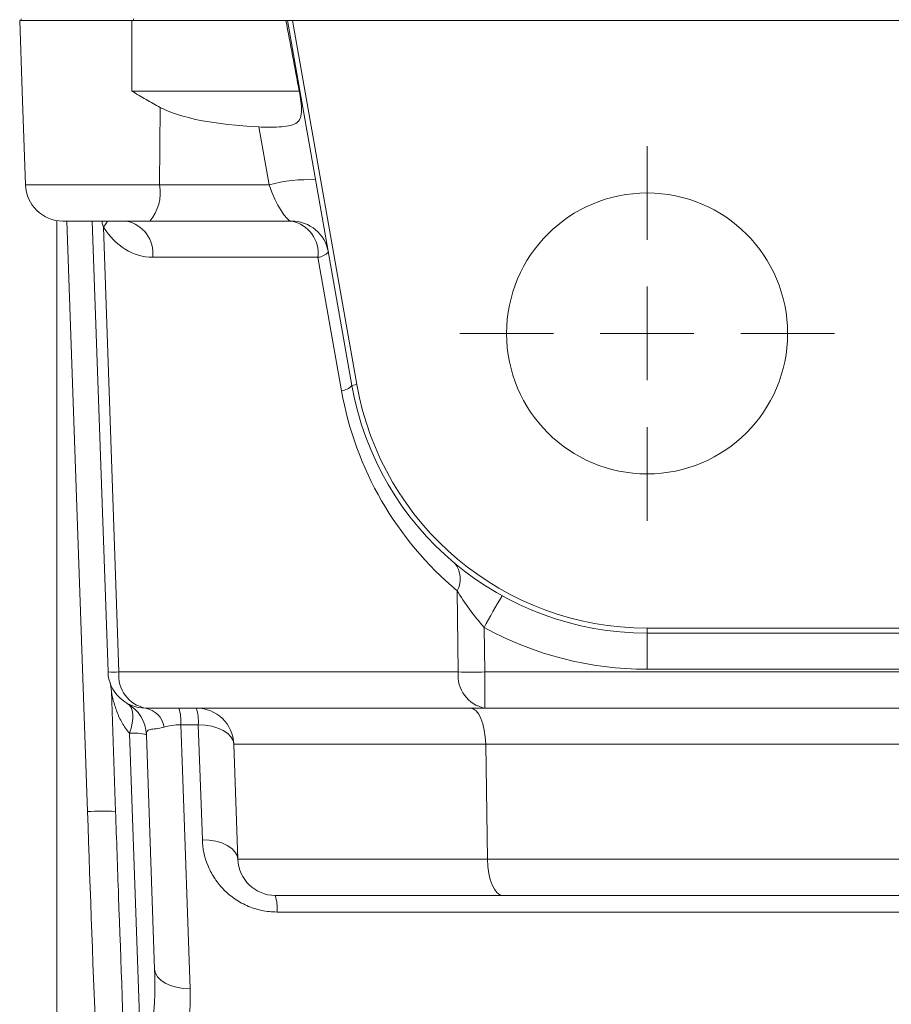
# Model space of a CAD drawing. Header units: millimetres. Extents: x 165 to 832, y 42 to 879.
# Tile 13 of 23: x 220 to 267, y 722 to 774. Entities that reach past the tile are written whole.
import ezdxf

# ---------------------------------------------------------------- set-up
doc = ezdxf.new("R2010")
doc.units = ezdxf.units.MM

# ---------------------------------------------------------------- blocks, each defined once
blk = doc.blocks.new('SW_CENTERMARKSYMBOL_0')
at = {"color": 0, "linetype": 'Continuous', "lineweight": 0}
for p, q in [((0, 5), (0, 10)), ((0, 0), (0, 2.5)), ((-5, 0), (-10, 0)), ((0, 0), (-2.5, 0)), ((0, 0), (0, -2.5)), ((0, 0), (2.5, 0)), ((5, 0), (10, 0)), ((0, -5), (0, -10))]:
    blk.add_line(p, q, dxfattribs=at)

msp = doc.modelspace()

# ---------------------------------------------------------------- linework, layer by layer
at = {"color": 7, "linetype": 'Continuous', "lineweight": 15}
for p, q in [((220.276, 770.665), (220.144, 774.435)), ((220.144, 774.435), (226.133, 774.435)), ((220.221, 774.535), (220.221, 774.435)), ((226.133, 770.665), (226.133, 774.435)), ((226.133, 774.435), (234.357, 774.435)), ((226.221, 774.535), (226.221, 774.435)), ((234.442, 774.435), (234.357, 774.435)), ((237.877, 754.956), (234.442, 774.435)), ((234.442, 774.435), (234.714, 774.435)), ((234.714, 774.435), (238.14, 755.003)), ((335.553, 774.435), (234.714, 774.435)), ((220.276, 770.665), (220.45, 765.665)), ((226.133, 770.665), (235.068, 770.665)), ((227.604, 765.665), (227.642, 769.804)), ((233.452, 765.665), (232.907, 768.761)), ((227.604, 765.665), (233.452, 765.665)), ((227.087, 763.735), (222.449, 763.735)), ((224.858, 739.665), (224.018, 763.735)), ((234.65, 763.735), (227.087, 763.735)), ((224.614, 763.408), (225.444, 739.665)), ((236.064, 761.805), (227.246, 761.805)), ((237.32, 754.679), (236.064, 761.805)), ((237.877, 754.956), (238.14, 755.003)), ((243.555, 739.665), (243.493, 744.002)), ((244.934, 742.046), (244.969, 739.665)), ((253.633, 741.735), (253.633, 742.003)), ((253.633, 742.003), (316.633, 742.003)), ((316.633, 741.735), (253.633, 741.735)), ((253.633, 741.735), (253.633, 739.805)), ((225.444, 739.665), (243.555, 739.665)), ((244.969, 739.665), (330.298, 739.665)), ((244.969, 739.665), (244.969, 737.735)), ((316.633, 739.805), (253.633, 739.805)), ((225.261, 732.212), (225.037, 738.614)), ((225.037, 738.614), (225.261, 732.212)), ((225.037, 738.614), (225.037, 738.614)), ((244.969, 737.735), (226.857, 737.735)), ((330.298, 737.735), (244.969, 737.735)), ((229.678, 736.85), (228.748, 736.85)), ((226.639, 718.374), (226.009, 736.392)), ((227.344, 723.799), (226.907, 736.312)), ((226.907, 736.312), (227.344, 723.799)), ((245.017, 735.805), (231.575, 735.805)), ((231.575, 735.805), (231.79, 729.665)), ((325.25, 735.805), (245.017, 735.805)), ((245.017, 735.805), (245.106, 729.665)), ((231.79, 729.665), (245.106, 729.665)), ((245.106, 729.665), (325.161, 729.665)), ((245.933, 727.735), (233.788, 727.735)), ((324.333, 727.735), (245.933, 727.735))]:
    msp.add_line(p, q, dxfattribs=at)
at = {"color": 8, "linetype": 'Continuous', "lineweight": 15}
for p, q in [((220.45, 765.665), (227.604, 765.665)), ((222.133, 763.76), (222.133, 706.502)), ((223.762, 732.212), (222.66, 763.735))]:
    msp.add_line(p, q, dxfattribs=at)
at = {"color": 8, "linetype": 'Continuous', "lineweight": 15, "flags": 128}
for points in [[(224.836, 763.735), (224.749, 763.589), (224.614, 763.408)], [(279.142, 726.85), (264.512, 726.85), (246.303, 726.85), (233.89, 726.85)]]:
    msp.add_lwpolyline(points, dxfattribs=at)
at = {"color": 7, "linetype": 'Continuous', "lineweight": 15, "flags": 128}
for points in [[(225.882, 737.988), (225.997, 737.897), (226.086, 737.767), (226.147, 737.601), (226.179, 737.403), (226.181, 737.177), (226.152, 736.93), (226.095, 736.666), (226.009, 736.392)], [(228.748, 736.85), (228.833, 734.414), (229.241, 722.753)], [(229.678, 736.85), (230.049, 736.829), (230.403, 736.769), (230.728, 736.673), (231.012, 736.545), (231.246, 736.387), (231.422, 736.207), (231.533, 736.011), (231.575, 735.805)], [(229.893, 730.71), (229.777, 734.031), (229.678, 736.85)], [(225.232, 732.222), (225.232, 732.222), (225.261, 732.212)], [(229.893, 730.71), (230.263, 730.689), (230.617, 730.629), (230.942, 730.534), (231.226, 730.405), (231.461, 730.248), (231.636, 730.068), (231.747, 729.871), (231.79, 729.665)], [(229.241, 722.753), (228.87, 722.775), (228.516, 722.834), (228.192, 722.93), (227.907, 723.059), (227.673, 723.216), (227.497, 723.396), (227.386, 723.592), (227.344, 723.799)]]:
    msp.add_lwpolyline(points, dxfattribs=at)
at = {"color": 7, "linetype": 'Continuous', "lineweight": 15}
msp.add_circle((253.633, 757.735), 7.5, dxfattribs=at)
for centre, radius, start, end in [((235.605, 757.66), 8.29, 87.6858, 105.0479), ((222.449, 765.735), 2, 182, 270), ((225.369, 765.23), 2.277, 318.9748, 11.0181), ((225.496, 762.005), 1.762, 353.4535, 78.9719), ((234.65, 761.735), 2, 10, 90), ((234.313, 762.005), 1.762, 353.4535, 78.9719), ((235.973, 762.682), 0.883, 275.8927, 317.1328), ((237.23, 755.557), 0.883, 275.8927, 317.1328), ((253.633, 757.735), 16, 190, 270), ((253.633, 757.735), 15.732, 190, 270), ((255.047, 757.805), 18, 190, 230.0662), ((242.388, 744.642), 1.276, 329.9126, 40.2026), ((270.065, 728.716), 28.447, 148.1494, 152.0559), ((253.633, 757.805), 18, 241.0994, 270), ((225.151, 745.646), 5.988, 267.1981, 272.8019), ((226.857, 739.735), 2, 182, 270), ((227.194, 739.464), 1.762, 173.4535, 258.9719), ((245.306, 739.464), 1.762, 173.4535, 258.9719), ((244.262, 782.607), 42.948, 269.0572, 270.9428), ((223.038, 738.544), 2, 2.0012, 17.3166), ((224.908, 736.242), 2, 2.0012, 60.8391), ((226.634, 736.513), 1.242, 9.7329, 79.6631), ((226.08, 736.991), 2.672, 356.9708, 16.1632), ((229.576, 735.735), 2, 2, 90), ((227.01, 736.991), 2.672, 356.9708, 16.1633), ((226.239, 733.896), 2.506, 74.5473, 95.2592), ((233.788, 729.735), 2, 182, 270), ((231.22, 726.991), 2.674, 356.9725, 16.1537)]:
    msp.add_arc(centre, radius, start, end, dxfattribs=at)
at = {"color": 8, "linetype": 'Continuous', "lineweight": 15}
msp.add_arc((224.587, 717.823), 14.413, 87.4364, 93.2825, dxfattribs=at)
at = {"color": 7, "linetype": 'Continuous', "lineweight": 15}
for centre, major_axis, ratio, start_param, end_param in [((234.597, 762.037), (-7.287, 41.397), 0.04758, 4.913956, 5.008145), ((234.374, 770.735), (7.469, 0.078), 0.267572, 3.586827, 4.511895), ((233.945, 765.735), (-0.747, 1.993), 0.228601, 1.520225, 3.056115), ((227.204, 765.805), (-0.125, 3.999), 0.81623, 2.187773, 3.116059), ((244.189, 735.735), (0, 2), 0.414214, 4.747296, 6.283185), ((227.255, 732.467), (-3.817, 109.356), 0.031986, 1.572014, 1.809411), ((227.255, 732.415), (-3.815, 109.256), 0.018294, 1.572014, 1.613285), ((245.933, 729.735), (0, 2), 0.414214, 1.605703, 3.141593)]:
    msp.add_ellipse(centre, major_axis=major_axis, ratio=ratio, start_param=start_param, end_param=end_param, dxfattribs=at)
at = {"color": 8, "linetype": 'Continuous', "lineweight": 15}
msp.add_ellipse((227.255, 732.415), major_axis=(-3.815, 109.256), ratio=0.018294, start_param=1.613285, end_param=1.809411, dxfattribs=at)
at = {"color": 7, "linetype": 'Continuous', "lineweight": 15}
for points, knots in [([(227.642, 769.804), (227.392, 769.941), (227.142, 770.082), (226.765, 770.298), (226.639, 770.371), (226.387, 770.517), (226.259, 770.592), (226.133, 770.665)], [0, 0, 0, 0, 0.5, 0.5, 0.75, 0.75, 1, 1, 1, 1]), ([(232.907, 768.761), (233.085, 768.753), (233.265, 768.75), (233.631, 768.751), (233.815, 768.753), (234.165, 768.77), (234.335, 768.784), (234.638, 768.84), (234.775, 768.883), (234.987, 769.016), (235.065, 769.109), (235.138, 769.283), (235.155, 769.348), (235.178, 769.485), (235.183, 769.558), (235.187, 769.789), (235.174, 769.955), (235.131, 770.305), (235.102, 770.483), (235.068, 770.665)], [0, 0, 0, 0, 0.125, 0.125, 0.25, 0.25, 0.375, 0.375, 0.5, 0.5, 0.625, 0.625, 0.6875, 0.6875, 0.75, 0.75, 0.875, 0.875, 1, 1, 1, 1]), ([(244.934, 742.046), (244.653, 742.359), (244.391, 742.685), (243.909, 743.347), (243.691, 743.679), (243.493, 744.002)], [0, 0, 0, 0, 0.5, 0.5, 1, 1, 1, 1]), ([(226.009, 736.392), (225.851, 736.563), (225.724, 736.75), (225.503, 737.139), (225.41, 737.343), (225.253, 737.755), (225.189, 737.963), (225.112, 738.264), (225.089, 738.364), (225.061, 738.495), (225.053, 738.536), (225.041, 738.599), (225.037, 738.618), (225.037, 738.614)], [0, 0, 0, 0, 0.25, 0.25, 0.5, 0.5, 0.75, 0.75, 0.875, 0.875, 0.9375, 0.9375, 1, 1, 1, 1]), ([(227.858, 736.723), (227.699, 736.675), (227.55, 736.652), (227.292, 736.622), (227.185, 736.614), (227.028, 736.575), (226.976, 736.542), (226.915, 736.447), (226.904, 736.385), (226.907, 736.312)], [0, 0, 0, 0, 0.25, 0.25, 0.5, 0.5, 0.75, 0.75, 1, 1, 1, 1]), ([(228.748, 736.85), (228.579, 736.849), (228.419, 736.836), (228.115, 736.792), (227.98, 736.76), (227.858, 736.723)], [0, 0, 0, 0, 0.5, 0.5, 1, 1, 1, 1]), ([(233.89, 726.85), (233.608, 726.85), (233.324, 726.88), (232.78, 726.997), (232.519, 727.082), (232.143, 727.249), (232.02, 727.311), (231.786, 727.445), (231.674, 727.517), (231.352, 727.747), (231.154, 727.921), (230.804, 728.293), (230.651, 728.49), (230.386, 728.905), (230.274, 729.124), (230.004, 729.788), (229.909, 730.243), (229.893, 730.71)], [0, 0, 0, 0, 0.125, 0.125, 0.25, 0.25, 0.3125, 0.3125, 0.375, 0.375, 0.5, 0.5, 0.625, 0.625, 0.75, 0.75, 1, 1, 1, 1]), ([(226.639, 718.374), (226.736, 718.584), (226.815, 718.802), (226.949, 719.241), (227.004, 719.463), (227.148, 720.136), (227.215, 720.592), (227.356, 721.961), (227.376, 722.878), (227.344, 723.799)], [0, 0, 0, 0, 0.125, 0.125, 0.25, 0.25, 0.5, 0.5, 1, 1, 1, 1]), ([(229.241, 722.753), (229.268, 721.99), (229.217, 721.236), (229.004, 720.121), (228.909, 719.752), (228.66, 719.023), (228.507, 718.668), (228.315, 718.328)], [0, 0, 0, 0, 0.5, 0.5, 0.75, 0.75, 1, 1, 1, 1])]:
    msp.add_open_spline(points, degree=3, knots=knots, dxfattribs=at)
at = {"color": 8, "linetype": 'Continuous', "lineweight": 15}
msp.add_open_spline([(224.614, 763.408), (224.603, 763.443), (224.568, 763.548), (224.547, 763.66), (224.532, 763.735)], degree=3, knots=[0, 0, 0, 0, 0.328908, 1, 1, 1, 1], dxfattribs=at)

# ---------------------------------------------------------------- block references
at = {"color": 7, "linetype": 'Continuous', "lineweight": 0}
msp.add_blockref('SW_CENTERMARKSYMBOL_0', (253.633, 757.735), dxfattribs=at)

doc.saveas('drawing.dxf')
